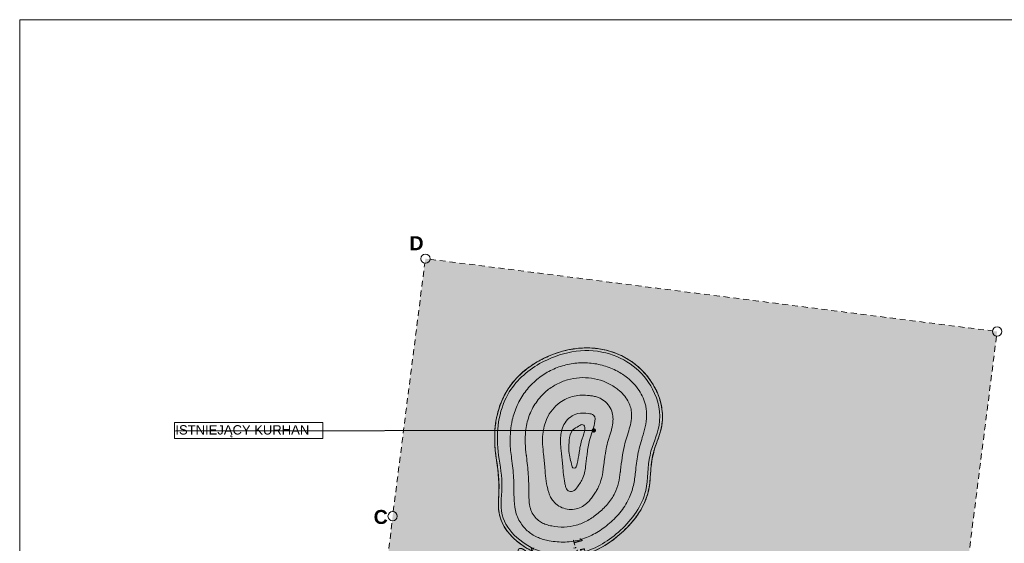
# Model space of a CAD drawing. Header units: millimetres. Extents: x 153785 to 363843, y 18282 to 166787.
# Tile 66 of 67: x 153785 to 259405, y 110572 to 166787. Entities that reach past the tile are written whole.
import ezdxf

# ---------------------------------------------------------------- set-up
doc = ezdxf.new("R2010")
doc.units = ezdxf.units.MM
doc.header["$MEASUREMENT"] = 0
doc.header["$XCLIPFRAME"] = 0
doc.linetypes.add('Przerywana długa', pattern=[1058.333302, 634.99999, -423.333311])
for name, color, linetype in [('2D - Ogólne', 7, 'Continuous'), ('_MDCP papierowa', 7, 'Continuous'), ('Wymiarowanie - Ogólne', 7, 'Continuous')]:
    doc.layers.add(name, color=color, linetype=linetype)
for name, color, linetype, lineweight in [('2D - Ogólne_Nr_pióra__1', 7, 'Continuous', 13), ('2D - Ogólne_Nr_pióra__20', 1, 'Continuous', 13), ('Opisy - Etykiety_Nr_pióra__1', 7, 'Continuous', 13), ('Opisy - Teksty_Nr_pióra__20', 1, 'Continuous', 13), ('Wymiarowanie - Ogólne_Nr_pióra__1', 7, 'Continuous', 13), ('Wymiarowanie - Ogólne_Nr_pióra__20', 1, 'Continuous', 13)]:
    doc.layers.add(name, color=color, linetype=linetype, lineweight=lineweight)
doc.layers.add('2D - Ogólne_Nr_pióra__82', color=7, linetype='Continuous', lineweight=13, true_color=0xaaaaaa)
doc.layers.add('2D - Ogólne_Nr_pióra__93', color=7, linetype='Continuous', lineweight=13, true_color=0xb5b54a)
doc.styles.add('STYL_AUTOMATYCZNY_1', font='arial.ttf')
doc.styles.add('STYL_AUTOMATYCZNY_4', font='arial.ttf')
doc.dimstyles.new('STYL_AUTOMATYCZNY__1', dxfattribs={"dimtxt": 1000, "dimasz": 475, "dimexe": 0.18, "dimexo": 0.0625, "dimgap": 0, "dimtad": 1, "dimlfac": 0.001, "dimzin": 0, "dimdsep": 46, "dimtxsty": 'STYL_AUTOMATYCZNY_1', "dimblk": 'ARROWHEAD_6', "dimblk1": 'ARROWHEAD_6', "dimblk2": 'ARROWHEAD_6', "dimcen": 0.09, "dimse1": 1, "dimse2": 1, "dimclrd": 7, "dimclre": 7, "dimclrt": 1, "dimazin": 0, "dimtfac": 1, "dimtdec": 4, "dimtmove": 2, "dimatfit": 3, "dimfxl": 1, "dimtolj": 1, "dimtzin": 0, "dimarcsym": 0})
doc.dimstyles.new('STYL_AUTOMATYCZNY__4', dxfattribs={"dimtxt": 0.18, "dimasz": 912, "dimexe": 0.18, "dimexo": 0.0625, "dimgap": 0, "dimtad": 0, "dimtih": 1, "dimtoh": 1, "dimdec": 4, "dimzin": 0, "dimdsep": 46, "dimcen": 0.09, "dimadec": 0, "dimazin": 0, "dimtfac": 1, "dimtdec": 4, "dimtmove": 0, "dimatfit": 3, "dimldrblk": 'ARROWHEAD_11', "dimfxl": 1, "dimtolj": 1, "dimtzin": 0, "dimarcsym": 0})
picture_1 = doc.add_image_def('image1.jpg', size_in_pixel=(1754, 2481))

# ---------------------------------------------------------------- blocks, each defined once
blk = doc.blocks.new('Polilinia_1_5', base_point=(197303, 141130))
at = {"layer": '2D - Ogólne_Nr_pióra__20', "color": 1, "linetype": 'Przerywana długa', "lineweight": 13, "flags": 128}
blk.add_lwpolyline([(197799, 141067), (258138, 133374)], dxfattribs=at)
at = {"layer": '2D - Ogólne_Nr_pióra__20', "color": 1, "linetype": 'Continuous', "lineweight": 13}
for centre in [(197303, 141130), (258634, 133310)]:
    blk.add_circle(centre, 500, dxfattribs=at)
blk = doc.blocks.new('Polilinia_3_5', base_point=(193791, 113485))
at = {"layer": '2D - Ogólne_Nr_pióra__20', "color": 1, "linetype": 'Przerywana długa', "lineweight": 13, "flags": 128}
blk.add_lwpolyline([(193854, 113981), (197240, 140634)], dxfattribs=at)
at = {"layer": '2D - Ogólne_Nr_pióra__20', "color": 1, "linetype": 'Continuous', "lineweight": 13}
for centre in [(197303, 141130), (193791, 113485)]:
    blk.add_circle(centre, 500, dxfattribs=at)
blk = doc.blocks.new('Polilinia_6_5', base_point=(258634, 133310))
at = {"layer": '2D - Ogólne_Nr_pióra__20', "color": 1, "linetype": 'Przerywana długa', "lineweight": 13, "flags": 128}
blk.add_lwpolyline([(258571, 132814), (248014, 49548)], dxfattribs=at)
at = {"layer": '2D - Ogólne_Nr_pióra__20', "color": 1, "linetype": 'Continuous', "lineweight": 13}
for centre in [(258634, 133310), (247951, 49052)]:
    blk.add_circle(centre, 500, dxfattribs=at)
blk = doc.blocks.new('Polilinia_8_5', base_point=(189311, 74815))
at = {"layer": '2D - Ogólne_Nr_pióra__20', "color": 1, "linetype": 'Przerywana długa', "lineweight": 13, "flags": 128}
blk.add_lwpolyline([(189369, 75312), (193734, 112988)], dxfattribs=at)
at = {"layer": '2D - Ogólne_Nr_pióra__20', "color": 1, "linetype": 'Continuous', "lineweight": 13}
for centre in [(193791, 113485), (189311, 74815)]:
    blk.add_circle(centre, 500, dxfattribs=at)
blk = doc.blocks.new('*D13')
at = {"layer": 'Wymiarowanie - Ogólne_Nr_pióra__1', "color": 7, "linetype": 'Continuous', "lineweight": 13}
for p, q in [((212691, 109230), (213597, 109469)), ((213450, 109171), (212839, 109528)), ((213049, 109712), (213144, 109350)), ((213144, 109350), (213526, 107899)), ((213072, 107780), (213979, 108018)), ((213220, 108077), (213831, 107721)), ((213526, 107899), (213621, 107536))]:
    blk.add_line(p, q, dxfattribs=at)
at = {"layer": 'Wymiarowanie - Ogólne_Nr_pióra__20', "color": 1, "lineweight": 13, "insert": (212921, 110984), "char_height": 1000, "attachment_point": 7, "rotation": 284.7359, "style": 'STYL_AUTOMATYCZNY_1'}
blk.add_mtext('\\A1;{\\pql;\\fArial|b0|i0|c238|p0;\\W1.000000;1,50}', dxfattribs=at)
blk = doc.blocks.new('ARROWHEAD_6')
at = {"color": 0, "linetype": 'Continuous', "lineweight": 0}
for p, q in [((0, 0), (-1, 0)), ((-0.5, -0.5), (0.5, 0.5))]:
    blk.add_line(p, q, dxfattribs=at)
blk = doc.blocks.new('*D14')
at = {"layer": 'Wymiarowanie - Ogólne_Nr_pióra__1', "color": 7, "linetype": 'Continuous', "lineweight": 13}
for p, q in [((208334, 109971), (209153, 109514)), ((208840, 109402), (208647, 110082)), ((208926, 110070), (208744, 109742)), ((208744, 109742), (206793, 106245)), ((206384, 106474), (207202, 106017)), ((206793, 106245), (206610, 105918)), ((206696, 106585), (206889, 105905))]:
    blk.add_line(p, q, dxfattribs=at)
at = {"layer": 'Wymiarowanie - Ogólne_Nr_pióra__20', "color": 1, "lineweight": 13, "insert": (207158, 107310), "char_height": 1000, "attachment_point": 7, "rotation": 60.84374, "style": 'STYL_AUTOMATYCZNY_1'}
blk.add_mtext('\\A1;{\\pql;\\fArial|b0|i0|c238|p0;\\W1.000000;4,00}', dxfattribs=at)
blk = doc.blocks.new('ARROWHEAD_11')
at = {"color": 0, "linetype": 'Continuous', "lineweight": 0}
blk.add_line((0, 0), (-1, 0), dxfattribs=at)
at = {"color": 0, "linetype": 'Continuous', "lineweight": 0, "const_width": 0.25, "flags": 128}
blk.add_lwpolyline([(-0.125, 0, 1), (0.125, 0, 1)], format="xyb", close=True, dxfattribs=at)

msp = doc.modelspace()

# ---------------------------------------------------------------- hatches: boundary and pattern name
at = {"layer": '2D - Ogólne_Nr_pióra__93', "linetype": 'Continuous', "lineweight": 0, "true_color": 0x5a5a25}
h = msp.add_hatch(color=59, dxfattribs=at)
h.paths.add_polyline_path([(213968.187, 108015.234, -0.0775174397), (223022.118, 109365.512, -0.1186575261), (231865.389, 107108.355, -0.1094717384), (237079.666, 102360.156, -0.094308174), (239506.489, 97034.158, -0.0800441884), (239965.398, 89253.288, -0.0234477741), (239025.424, 82664.491), (238788.425, 81546.816, 0.0014076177), (238193.431, 78685.822, 0.0061437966), (237444.757, 74750.806, 0.0104544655), (236842.531, 70807.54, 0.0024092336), (236762.146, 70152.326, 0.0131367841), (236464.793, 66876.913, 0.0109811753), (236378.433, 64739.956, 0.0099932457), (236384.135, 62925.372, 0.0026616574), (236398.003, 62467.781, 0.009422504), (236480.719, 60962.585, 0.0271020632), (236994.374, 56954.706, 0.0057100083), (237148.962, 56185.558, 0.0155626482), (237605.19, 54339.812, 0.0070584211), (237775.935, 53772.053, 0.0197435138), (238284.519, 52369.38, 0.011260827), (238543.999, 51779.928, 0.0128291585), (238860.663, 51146.632, 0.0698150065), (240515.616, 48845.265, 0.0514312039), (242006.148, 47605.135, 0.0810819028), (244774.349, 46336.929, 0.0332494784), (248682.19, 45553.835), (256673.905, 45908.114), (257038.48, 49303.325), (247950.958, 49052.303), (258634.135, 133310.457), (197302.698, 141130.044), (193791.092, 113485.031), (191113.374, 90371.784, -0.0169161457), (192238.443, 92327.446, -0.1364701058), (206102.021, 104961.02, -0.0515899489)])
h.paths.add_polyline_path([(221331.842, 116740.717, 0.0201395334), (221453.584, 118012.868), (221461.907, 118136.386), (221470.559, 118264.38, -0.0692771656), (222089.702, 121301.078), (222133.92, 121424.714), (222171.94, 121530.882, 0.055227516), (222697.85, 123482.547, 0.1572030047), (221889.733, 127337.848, 0.1556249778), (218369.183, 130702.872, 0.1376903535), (213724.7, 131507.152, 0.1071118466), (209365.668, 130087.702, 0.1263697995), (206074.356, 126969.95, 0.1232307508), (204755.247, 122546.698, 0.0524735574), (204946.46, 119452.824, -0.0545442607), (205165.65, 115586.923, 0.0268275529), (205142.438, 114492.523, 0.0670928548), (205344.274, 113285.458, 0.1012163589), (206332.226, 111580.978, 0.0972787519), (208550.465, 109849.952, 0.050623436), (209953.039, 109308.138, 0.1773772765), (215603.607, 109832.339, 0.0953793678), (219080.777, 112414.876, 0.0955268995), (220929.458, 115230.4, 0.0566366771)], flags=0)
at = {"layer": '2D - Ogólne_Nr_pióra__93', "linetype": 'Continuous', "lineweight": 0, "true_color": 0x878737}
msp.add_hatch(color=57, dxfattribs=at).paths.add_polyline_path([(208550.465, 109849.952, 0.050623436), (209953.039, 109308.138, 0.1773772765), (215603.607, 109832.339, 0.0953793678), (219080.777, 112414.876, 0.0955268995), (220929.458, 115230.4, 0.0566366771), (221331.842, 116740.717, 0.0201395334), (221453.584, 118012.868), (221461.907, 118136.386), (221470.559, 118264.38, -0.0692771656), (222089.702, 121301.078), (222133.92, 121424.714), (222171.94, 121530.882, 0.055227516), (222697.85, 123482.547, 0.1572030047), (221889.733, 127337.848, 0.1556249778), (218369.183, 130702.872, 0.1376903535), (213724.7, 131507.152, 0.1071118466), (209365.668, 130087.702, 0.1263697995), (206074.356, 126969.95, 0.1232307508), (204755.247, 122546.698, 0.0524735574), (204946.46, 119452.824, -0.0545442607), (205165.65, 115586.923, 0.0268275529), (205142.438, 114492.523, 0.0670928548), (205344.274, 113285.458, 0.1012163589), (206332.226, 111580.978, 0.0972787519)])
msp.add_hatch(color=57, dxfattribs=at).paths.add_polyline_path([(208550.465, 109849.952, 0.050623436), (209953.039, 109308.138, 0.1773772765), (215603.607, 109832.339, 0.0953793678), (219080.777, 112414.876, 0.0955268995), (220929.458, 115230.4, 0.0566366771), (221331.842, 116740.717, 0.0201395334), (221453.584, 118012.868), (221461.907, 118136.386), (221470.559, 118264.38, -0.0692771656), (222089.702, 121301.078), (222133.92, 121424.714), (222171.94, 121530.882, 0.055227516), (222697.85, 123482.547, 0.1572030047), (221889.733, 127337.848, 0.1556249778), (218369.183, 130702.872, 0.1376903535), (213724.7, 131507.152, 0.1071118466), (209365.668, 130087.702, 0.1263697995), (206074.356, 126969.95, 0.1232307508), (204755.247, 122546.698, 0.0524735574), (204946.46, 119452.824, -0.0545442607), (205165.65, 115586.923, 0.0268275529), (205142.438, 114492.523, 0.0670928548), (205344.274, 113285.458, 0.1012163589), (206332.226, 111580.978, 0.0972787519)])

# ---------------------------------------------------------------- linework, layer by layer
at = {"layer": '2D - Ogólne_Nr_pióra__1', "color": 7, "linetype": 'Continuous', "lineweight": 13}
for points, knots in [([(209953.039, 109308.138), (210556.005, 109143.492), (211176.167, 109047.808), (211800.981, 109027.623), (212425.948, 109007.432), (213050.478, 109062.278), (213663.265, 109187.238), (214360.638, 109329.447), (215035.671, 109561.486), (215678.178, 109867.449), (216319.73, 110172.957), (216921.445, 110554.742), (217490.007, 110980.931), (217787.54, 111203.959), (218072.061, 111443.564), (218347.366, 111693.466), (218622.624, 111943.324), (218886.607, 112205.428), (219139.581, 112477.79), (219401.764, 112760.068), (219649.399, 113055.644), (219878.863, 113365.096), (220108.419, 113674.671), (220319.145, 113997.819), (220506.3, 114334.721), (220687.92, 114661.662), (220845.614, 115001.21), (220975.801, 115351.781), (221106.012, 115702.416), (221206.263, 116063.355), (221278.578, 116430.284), (221334.246, 116712.745), (221368.952, 116998.723), (221397.169, 117285.232), (221425.37, 117571.574), (221442.997, 117858.828), (221462.553, 118145.886), (221482.878, 118444.223), (221501.318, 118742.732), (221532.112, 119040.166), (221562.93, 119337.827), (221603.946, 119634.458), (221667.154, 119926.923), (221721.847, 120179.992), (221793.854, 120428.848), (221873.213, 120675.313), (221952.522, 120921.624), (222041.13, 121164.801), (222128.129, 121408.503), (222200.995, 121612.613), (222275.223, 121816.26), (222344.007, 122021.783), (222412.81, 122227.361), (222479.494, 122433.763), (222533.647, 122643.677), (222596.977, 122889.165), (222650.571, 123137.335), (222685.469, 123388.489), (222720.391, 123639.815), (222741.139, 123892.904), (222739.336, 124146.706), (222735.48, 124689.359), (222662.558, 125229.765), (222523.025, 125754.501), (222383.562, 126278.969), (222184.946, 126785.257), (221929.449, 127264.29), (221663.782, 127762.391), (221347.453, 128231.695), (220983.565, 128663.301), (220619.708, 129094.87), (220211.332, 129486.764), (219765.633, 129833.16), (219319.874, 130179.601), (218838.613, 130477.678), (218329.683, 130721.968), (217820.895, 130966.19), (217287.05, 131153.8), (216739.421, 131290.294), (216221.65, 131419.346), (215693.074, 131499.805), (215160.512, 131532.854), (214628.075, 131565.896), (214093.843, 131549.439), (213563.639, 131490.6), (213034.222, 131431.849), (212510.721, 131328.838), (211997.414, 131186.559), (211484.318, 131044.339), (210983.349, 130861.978), (210494.806, 130650.204), (210025.879, 130446.934), (209568.832, 130216.691), (209133.033, 129949.775), (208697.186, 129682.829), (208283.527, 129381.324), (207891.585, 129053.208), (207499.412, 128724.899), (207128.462, 128371.428), (206798.492, 127980.746), (206440.384, 127556.749), (206131.622, 127093.868), (205864.706, 126607.155), (205597.827, 126120.509), (205375.284, 125610.972), (205205.543, 125082.618), (205035.898, 124554.564), (204922.263, 124010.584), (204844.467, 123461.404), (204780.569, 123010.333), (204747.759, 122555.685), (204737.992, 122100.263), (204728.228, 121644.968), (204747.372, 121189.628), (204783.898, 120735.736), (204805.548, 120466.698), (204838.58, 120198.792), (204875.287, 119931.408), (204911.987, 119664.081), (204956.195, 119397.837), (204995.351, 119130.858), (205074.631, 118590.288), (205145.377, 118048.419), (205179.357, 117503.188), (205213.348, 116957.764), (205209.692, 116410.93), (205182.323, 115865.152), (205172.658, 115672.435), (205157.144, 115480.036), (205147.929, 115287.297), (205138.712, 115094.503), (205132.277, 114901.533), (205135.974, 114708.542), (205139.795, 114509.099), (205148.518, 114309.634), (205170.774, 114111.383), (205193.049, 113912.967), (205225.072, 113715.668), (205275.432, 113522.437), (205361.651, 113191.614), (205485.798, 112871.449), (205646.138, 112569.312), (205806.372, 112267.373), (205997.772, 111983.564), (206215.162, 111719.557), (206534.57, 111331.653), (206893.751, 110978.045), (207286.988, 110665.06), (207680.133, 110352.147), (208102.15, 110077.05), (208550.465, 109849.952), (208998.73, 109622.879), (209468.226, 109440.52), (209953.039, 109308.138)], [0, 0, 0, 0, 1, 1, 1, 2, 2, 2, 3, 3, 3, 4, 4, 4, 5, 5, 5, 6, 6, 6, 7, 7, 7, 8, 8, 8, 9, 9, 9, 10, 10, 10, 11, 11, 11, 12, 12, 12, 13, 13, 13, 14, 14, 14, 15, 15, 15, 16, 16, 16, 17, 17, 17, 18, 18, 18, 19, 19, 19, 20, 20, 20, 21, 21, 21, 22, 22, 22, 23, 23, 23, 24, 24, 24, 25, 25, 25, 26, 26, 26, 27, 27, 27, 28, 28, 28, 29, 29, 29, 30, 30, 30, 31, 31, 31, 32, 32, 32, 33, 33, 33, 34, 34, 34, 35, 35, 35, 36, 36, 36, 37, 37, 37, 38, 38, 38, 39, 39, 39, 40, 40, 40, 41, 41, 41, 42, 42, 42, 43, 43, 43, 44, 44, 44, 45, 45, 45, 46, 46, 46, 47, 47, 47, 48, 48, 48, 49, 49, 49, 50, 50, 50, 51, 51, 51, 51]), ([(210029.287, 109586.234), (211359.245, 109212.963), (212767.92, 109229.337), (214102.845, 109586.234), (215662.414, 110003.191), (217044.21, 110884.139), (218232.46, 111980.96), (219497.631, 113148.784), (220551.668, 114562.503), (220941.857, 116232.092), (221234.353, 117483.657), (221114.11, 118797.557), (221399.287, 120051.234), (221644.894, 121130.953), (222170.488, 122128.37), (222367.887, 123217.059), (222610.461, 124554.891), (222304.563, 125920.512), (221675.292, 127128.067), (220654.789, 129086.389), (218811.965, 130472.275), (216670.933, 131010.185), (214264.995, 131614.649), (211726.594, 131088.861), (209562.61, 129859.371), (208158.652, 129061.698), (206942.565, 127964.531), (206155.165, 126557.649), (205124.061, 124715.329), (204874.112, 122549.331), (205101.839, 120442.756), (205225.121, 119302.335), (205496.492, 118178.658), (205515.683, 117032.62), (205534.916, 115883.997), (205277.424, 114727.268), (205549.287, 113616.234), (205780.754, 112670.29), (206375.126, 111868.56), (207097.887, 111210.784), (207935.698, 110448.303), (208939.07, 109892.219), (210029.287, 109586.234)], [0, 0, 0, 0, 1, 1, 1, 2, 2, 2, 3, 3, 3, 4, 4, 4, 5, 5, 5, 6, 6, 6, 7, 7, 7, 8, 8, 8, 9, 9, 9, 10, 10, 10, 11, 11, 11, 12, 12, 12, 13, 13, 13, 14, 14, 14, 14]), ([(210572.173, 110850.31), (211138.081, 110743.398), (211714.263, 110692.953), (212289.948, 110711.569), (212866.691, 110730.22), (213439.065, 110816.839), (213991.82, 110982.924), (214523.201, 111142.586), (215032.526, 111366.763), (215516.005, 111639.219), (215998.796, 111911.288), (216453.944, 112229.241), (216883.021, 112580.033), (217349.231, 112961.183), (217782.044, 113381.734), (218164.375, 113846.802), (218547.282, 114312.571), (218872.941, 114822.319), (219132.832, 115366.231), (219346.096, 115812.56), (219505.59, 116281.947), (219615.977, 116763.975), (219726.09, 117244.803), (219778.879, 117736.402), (219835.101, 118226.541), (219907.3, 118855.972), (219973.702, 119486.48), (220095.324, 120108.141), (220216.975, 120729.948), (220390.065, 121340.02), (220575.774, 121945.885), (220691.217, 122322.509), (220810.575, 122698.208), (220895.009, 123082.873), (220979.611, 123468.304), (221031.013, 123860.644), (221038.155, 124255.12), (221041.432, 124436.117), (221034.576, 124617.119), (221017.432, 124797.329), (221000.288, 124977.537), (220973.231, 125156.706), (220935.015, 125333.638), (220871.669, 125626.916), (220779.055, 125913.282), (220659.901, 126188.705), (220540.764, 126464.087), (220395.642, 126727.191), (220229.458, 126977.088), (220056.986, 127236.439), (219863.396, 127480.903), (219651.907, 127709.527), (219440.502, 127938.062), (219211.932, 128150.241), (218968.852, 128344.718), (218801.211, 128478.84), (218627.43, 128605.209), (218448.065, 128723.221), (218268.68, 128841.246), (218084.531, 128951.884), (217894.617, 129052.127), (217432.381, 129296.113), (216946.93, 129494.513), (216445.131, 129641.301), (215943.162, 129788.139), (215428.586, 129886.757), (214907.158, 129929.012), (214385.994, 129971.246), (213862.021, 129964.578), (213342.71, 129903.658), (212823.399, 129842.739), (212311.478, 129729.888), (211814.868, 129566.262), (211318.282, 129402.645), (210839.272, 129189.717), (210385.234, 128930.428), (209931.163, 128671.12), (209504.071, 128367.16), (209111.452, 128021.792), (208696.927, 127657.155), (208323.193, 127248.838), (207993.337, 126806.108), (207663.376, 126363.238), (207382.202, 125886.457), (207153.705, 125383.754), (206925.324, 124881.305), (206754.38, 124355.018), (206629.571, 123817.436), (206538.58, 123425.514), (206479.28, 123027.256), (206441.046, 122626.773), (206402.826, 122226.444), (206391.024, 121824.099), (206397.759, 121422.055), (206402.663, 121129.328), (206423.068, 120837.178), (206450.898, 120545.754), (206478.718, 120254.432), (206517.461, 119964.276), (206553.888, 119673.904), (206640.201, 118985.865), (206727.783, 118297.772), (206767.227, 117605.567), (206806.663, 116913.526), (206794.585, 116219.737), (206812.07, 115526.739), (206824.264, 115043.488), (206847.268, 114558.756), (206958.539, 114088.689), (207070.338, 113616.396), (207264.892, 113168.268), (207527.188, 112759.749), (207753.341, 112407.521), (208033.134, 112094.71), (208354.601, 111827.009), (208675.621, 111559.681), (209036.091, 111342.917), (209420.601, 111180.279), (209604.896, 111102.326), (209795.25, 111039.799), (209987.909, 110985.706), (210180.467, 110931.642), (210375.645, 110887.438), (210572.173, 110850.31)], [0, 0, 0, 0, 1, 1, 1, 2, 2, 2, 3, 3, 3, 4, 4, 4, 5, 5, 5, 6, 6, 6, 7, 7, 7, 8, 8, 8, 9, 9, 9, 10, 10, 10, 11, 11, 11, 12, 12, 12, 13, 13, 13, 14, 14, 14, 15, 15, 15, 16, 16, 16, 17, 17, 17, 18, 18, 18, 19, 19, 19, 20, 20, 20, 21, 21, 21, 22, 22, 22, 23, 23, 23, 24, 24, 24, 25, 25, 25, 26, 26, 26, 27, 27, 27, 28, 28, 28, 29, 29, 29, 30, 30, 30, 31, 31, 31, 32, 32, 32, 33, 33, 33, 34, 34, 34, 35, 35, 35, 36, 36, 36, 37, 37, 37, 38, 38, 38, 39, 39, 39, 40, 40, 40, 41, 41, 41, 41]), ([(210873.239, 112432.35), (211306.302, 112354.303), (211745.853, 112311.104), (212185.833, 112321.062), (212626.815, 112331.042), (213065.16, 112391.036), (213488.981, 112513.654), (213918.307, 112637.865), (214329.3, 112817.077), (214718.959, 113036.225), (215107.907, 113254.975), (215474.236, 113511.197), (215820.996, 113792.162), (216188.913, 114090.27), (216532.868, 114416.918), (216840.784, 114776.536), (217149.324, 115136.882), (217417.041, 115530.415), (217628.578, 115954.815), (217802.731, 116304.212), (217929.525, 116674.335), (218022.633, 117053.382), (218115.506, 117431.471), (218168.634, 117817.932), (218215.455, 118204.446), (218219.914, 118241.256), (218223.684, 118278.142), (218227.8, 118314.992), (218231.915, 118351.841), (218235.784, 118388.716), (218240.189, 118425.532), (218293.176, 118868.365), (218341.913, 119311.731), (218407.362, 119752.881), (218472.842, 120194.245), (218553.448, 120633.254), (218657.17, 121067.186), (218729.976, 121371.78), (218817.607, 121672.505), (218907.093, 121972.621), (218996.557, 122272.667), (219091.795, 122570.993), (219178.413, 122871.875), (219261.185, 123159.391), (219338.957, 123448.634), (219383.756, 123744.373), (219428.677, 124040.91), (219443.406, 124341.665), (219415.038, 124640.163), (219394.763, 124853.495), (219351.931, 125064), (219286.705, 125268.118), (219221.515, 125472.123), (219133.815, 125668.052), (219030.161, 125855.469), (218897.17, 126095.93), (218735.369, 126318.853), (218554.224, 126525.439), (218373.298, 126731.776), (218172.928, 126920.396), (217958.166, 127091.203), (217894.253, 127142.036), (217829.307, 127191.573), (217763.218, 127239.546), (217697.125, 127287.521), (217630.186, 127334.328), (217561.755, 127378.912), (217197.228, 127616.407), (216806.997, 127813.134), (216399.527, 127966.216), (215991.864, 128119.371), (215570.497, 128232.082), (215139.241, 128293.902), (214708.343, 128355.67), (214272.495, 128375.754), (213838.137, 128347.085), (213403.78, 128318.415), (212973.527, 128244.113), (212555.311, 128123.35), (212137.193, 128002.615), (211732.515, 127838.729), (211349.028, 127632.859), (210965.436, 127426.933), (210604.197, 127181.809), (210274.077, 126897.89), (209855.448, 126537.851), (209486.655, 126123.76), (209172.545, 125669.509), (208858.27, 125215.021), (208603.433, 124722.826), (208416.927, 124202.766), (208230.624, 123683.273), (208117.719, 123141.173), (208056.206, 122592.743), (208008.935, 122171.291), (208002.007, 121746.857), (208017.526, 121323.12), (208033.027, 120899.859), (208078.312, 120478.331), (208127.859, 120057.709), (208130.75, 120033.171), (208134.054, 120008.686), (208137.145, 119984.172), (208140.235, 119959.659), (208143.492, 119935.168), (208146.367, 119910.628), (208221.782, 119266.88), (208290.173, 118622.357), (208337.176, 117975.919), (208384.186, 117329.371), (208410.425, 116681.575), (208414.703, 116033.369), (208415.776, 115870.78), (208413.991, 115708.176), (208415.64, 115545.591), (208417.289, 115382.961), (208419.832, 115220.252), (208432.372, 115058.099), (208442.061, 114932.81), (208454.827, 114807.67), (208476.383, 114683.861), (208497.954, 114559.974), (208526.172, 114437.332), (208563.904, 114317.35), (208635.899, 114088.414), (208733.356, 113868.013), (208861.102, 113664.826), (208988.977, 113461.436), (209144.797, 113277.398), (209323.672, 113116.974), (209457.667, 112996.8), (209604.961, 112892.912), (209761.522, 112804.237), (209917.899, 112715.666), (210083.276, 112643.831), (210253.551, 112586.467), (210354.502, 112552.459), (210457.236, 112523.958), (210560.725, 112498.671), (210664.198, 112473.388), (210768.405, 112451.243), (210873.239, 112432.35)], [0, 0, 0, 0, 1, 1, 1, 2, 2, 2, 3, 3, 3, 4, 4, 4, 5, 5, 5, 6, 6, 6, 7, 7, 7, 8, 8, 8, 9, 9, 9, 10, 10, 10, 11, 11, 11, 12, 12, 12, 13, 13, 13, 14, 14, 14, 15, 15, 15, 16, 16, 16, 17, 17, 17, 18, 18, 18, 19, 19, 19, 20, 20, 20, 21, 21, 21, 22, 22, 22, 23, 23, 23, 24, 24, 24, 25, 25, 25, 26, 26, 26, 27, 27, 27, 28, 28, 28, 29, 29, 29, 30, 30, 30, 31, 31, 31, 32, 32, 32, 33, 33, 33, 34, 34, 34, 35, 35, 35, 36, 36, 36, 37, 37, 37, 38, 38, 38, 39, 39, 39, 40, 40, 40, 41, 41, 41, 42, 42, 42, 43, 43, 43, 44, 44, 44, 45, 45, 45, 46, 46, 46, 47, 47, 47, 47]), ([(213851.617, 114390.931), (214063.514, 114475.817), (214261.331, 114590.97), (214443.49, 114728.347), (214625.286, 114865.451), (214787.283, 115026.73), (214935.969, 115199.121), (214996.715, 115269.553), (215053.558, 115343.201), (215109.382, 115417.587), (215165.192, 115491.953), (215219.132, 115567.709), (215272.447, 115643.881), (215365.406, 115776.691), (215455.816, 115911.339), (215542.037, 116048.627), (215628.301, 116185.984), (215711.274, 116325.399), (215784.972, 116469.91), (215972.158, 116836.956), (216119.286, 117223.194), (216221.242, 117622.506), (216322.994, 118021.017), (216380, 118428.809), (216427.655, 118837.497), (216445.681, 118992.092), (216461.431, 119146.949), (216479.977, 119301.482), (216498.524, 119456.022), (216518.544, 119610.373), (216540.509, 119764.468), (216546.728, 119808.095), (216552.72, 119851.752), (216558.758, 119895.403), (216564.796, 119939.055), (216570.589, 119982.74), (216576.791, 120026.368), (216620.487, 120333.73), (216670.87, 120640.174), (216737.82, 120943.305), (216804.781, 121246.491), (216888.506, 121545.611), (216982.466, 121841.554), (217029.522, 121989.765), (217080.334, 122136.771), (217126.835, 122285.157), (217173.343, 122433.563), (217217.358, 122582.756), (217256.444, 122733.294), (217290.975, 122866.287), (217324.498, 122999.606), (217351.315, 123134.371), (217378.146, 123269.201), (217400.758, 123404.899), (217413.526, 123541.793), (217435.354, 123775.818), (217438.315, 124011.831), (217407.782, 124244.918), (217377.177, 124478.545), (217316.402, 124707.014), (217222.493, 124923.214), (217114.37, 125172.137), (216966.393, 125401.129), (216782.593, 125600.669), (216598.979, 125800.006), (216381.45, 125964.57), (216144.545, 126096), (216021.493, 126164.268), (215891.689, 126218.824), (215758.707, 126264.664), (215625.872, 126310.452), (215489.371, 126344.98), (215351.522, 126371.993), (215276.366, 126386.721), (215200.595, 126398.104), (215124.68, 126408.232), (215048.775, 126418.359), (214972.662, 126426.854), (214896.445, 126434.293), (214624.552, 126460.827), (214351.467, 126477.805), (214078.374, 126471.162), (213804.821, 126464.508), (213532.007, 126436.519), (213264.911, 126376.939), (212990.119, 126315.642), (212721.983, 126227.084), (212465.762, 126110.224), (212209.566, 125993.376), (211965.834, 125851.22), (211738.404, 125685.106), (211435.712, 125464.021), (211161.853, 125205.97), (210924.953, 124915.498), (210688.055, 124625.028), (210490.673, 124304.689), (210334.742, 123963.842), (210213.928, 123699.756), (210120.578, 123424.201), (210049.384, 123142.661), (209978.239, 122861.311), (209931.941, 122574.389), (209904.073, 122285.543), (209869.292, 121925.05), (209867.26, 121562.304), (209884.698, 121200.543), (209902.119, 120839.159), (209942.54, 120479.413), (209982.063, 120119.746), (210008.33, 119880.716), (210035.041, 119641.732), (210059.216, 119402.481), (210083.391, 119163.224), (210106.023, 118923.81), (210125.09, 118684.092), (210155.496, 118301.806), (210182.328, 117919.284), (210226.751, 117538.42), (210271.213, 117157.23), (210333.415, 116777.969), (210426.209, 116405.673), (210442.23, 116341.393), (210459.394, 116277.405), (210477.65, 116213.724), (210495.906, 116150.042), (210515.005, 116086.593), (210535.986, 116023.757), (210592.288, 115855.142), (210658.649, 115689.656), (210741.033, 115532.095), (210823.573, 115374.234), (210919.457, 115223.657), (211034.29, 115087.375), (211201.385, 114889.068), (211396.488, 114715.712), (211616.449, 114578.153), (211836.495, 114440.541), (212076.381, 114338.111), (212328.502, 114276.164), (212580.541, 114214.237), (212840.508, 114191.879), (213099.248, 114211.605), (213357.857, 114231.32), (213610.876, 114294.491), (213851.617, 114390.931)], [0, 0, 0, 0, 1, 1, 1, 2, 2, 2, 3, 3, 3, 4, 4, 4, 5, 5, 5, 6, 6, 6, 7, 7, 7, 8, 8, 8, 9, 9, 9, 10, 10, 10, 11, 11, 11, 12, 12, 12, 13, 13, 13, 14, 14, 14, 15, 15, 15, 16, 16, 16, 17, 17, 17, 18, 18, 18, 19, 19, 19, 20, 20, 20, 21, 21, 21, 22, 22, 22, 23, 23, 23, 24, 24, 24, 25, 25, 25, 26, 26, 26, 27, 27, 27, 28, 28, 28, 29, 29, 29, 30, 30, 30, 31, 31, 31, 32, 32, 32, 33, 33, 33, 34, 34, 34, 35, 35, 35, 36, 36, 36, 37, 37, 37, 38, 38, 38, 39, 39, 39, 40, 40, 40, 41, 41, 41, 42, 42, 42, 43, 43, 43, 44, 44, 44, 45, 45, 45, 46, 46, 46, 47, 47, 47, 48, 48, 48, 48]), ([(213113.392, 116166.027), (213330.816, 116248.276), (213477.518, 116442.21), (213615.353, 116632.035), (213727.331, 116786.251), (213836.221, 116942.748), (213935.477, 117105.432), (214034.81, 117268.241), (214125.837, 117436.146), (214201.685, 117611.117), (214297.776, 117832.788), (214369.798, 118064.107), (214417.245, 118301.04), (214464.578, 118537.407), (214488.817, 118777.548), (214513.534, 119017.412), (214534.048, 119216.477), (214555.772, 119415.418), (214580.397, 119614.014), (214605.021, 119812.608), (214634.152, 120010.608), (214661.36, 120208.866), (214727.35, 120689.726), (214790.418, 121171.376), (214910.672, 121641.303), (215065.625, 122246.826), (215314.508, 122825.183), (215448.949, 123435.292), (215519.265, 123754.394), (215572.941, 124113.869), (215339.067, 124328.39), (215200.698, 124455.311), (215008.683, 124487.088), (214819.847, 124508.497), (214433.138, 124552.34), (214039.986, 124581.363), (213661.182, 124495.518), (213375.83, 124430.851), (213108.911, 124304.449), (212871.879, 124132.313), (212641.17, 123964.769), (212438.893, 123760.709), (212280.959, 123523.301), (212123.364, 123286.401), (212009.748, 123023.379), (211933.935, 122748.925), (211874.384, 122533.339), (211836.67, 122312.451), (211816.325, 122089.65), (211796.008, 121867.155), (211790.143, 121643.588), (211797.014, 121420.245), (211802.812, 121231.767), (211816.337, 121043.639), (211834.887, 120855.972), (211853.431, 120668.368), (211875.601, 120481.153), (211897.208, 120293.874), (211924.277, 120059.25), (211949.411, 119824.407), (211972.942, 119589.403), (211996.474, 119354.397), (212018.152, 119119.207), (212037.636, 118883.832), (212063.24, 118574.524), (212088.255, 118265.206), (212119.707, 117956.453), (212151.182, 117647.48), (212190.815, 117339.207), (212253.592, 117035.127), (212277.688, 116918.413), (212307.607, 116803.062), (212341.989, 116688.972), (212395.799, 116510.42), (212463.649, 116328.876), (212612.442, 116219.753), (212756.439, 116114.149), (212945.631, 116102.565), (213113.392, 116166.027)], [0, 0, 0, 0, 1, 1, 1, 2, 2, 2, 3, 3, 3, 4, 4, 4, 5, 5, 5, 6, 6, 6, 7, 7, 7, 8, 8, 8, 9, 9, 9, 10, 10, 10, 11, 11, 11, 12, 12, 12, 13, 13, 13, 14, 14, 14, 15, 15, 15, 16, 16, 16, 17, 17, 17, 18, 18, 18, 19, 19, 19, 20, 20, 20, 21, 21, 21, 22, 22, 22, 23, 23, 23, 24, 24, 24, 25, 25, 25, 26, 26, 26, 26]), ([(213600.709, 119133.195), (213683.178, 119522.612), (213737.776, 119917.095), (213796.495, 120310.879), (213871.522, 120814.026), (213959.561, 121316.393), (214121.23, 121798.373), (214240.609, 122154.274), (214403.828, 122502.284), (214403.822, 122875.838), (214403.819, 123054.394), (214366.393, 123247.109), (214205.032, 123306.818), (214046.823, 123365.361), (213892.4, 123251.558), (213744.119, 123160.163), (213517.464, 123020.463), (213270.669, 122907.778), (213094.65, 122709.725), (212838.099, 122421.061), (212784.938, 122018.117), (212738.489, 121630.768), (212698.832, 121300.063), (212668.733, 120968), (212686.112, 120635.614), (212713.757, 120106.899), (212851.638, 119591.618), (212968.946, 119074.793), (213013.639, 118877.885), (213063.379, 118661.994), (213251.779, 118634.83), (213477.471, 118602.288), (213549.277, 118890.341), (213600.709, 119133.195)], [0, 0, 0, 0, 1, 1, 1, 2, 2, 2, 3, 3, 3, 4, 4, 4, 5, 5, 5, 6, 6, 6, 7, 7, 7, 8, 8, 8, 9, 9, 9, 10, 10, 10, 11, 11, 11, 11])]:
    msp.add_open_spline(points, degree=3, knots=knots, dxfattribs=at)
at = {"layer": '2D - Ogólne_Nr_pióra__82', "color": 253, "linetype": 'Continuous', "lineweight": 13, "true_color": 0xaaaaaa, "flags": 128}
msp.add_lwpolyline([(208550.465, 109849.952, 0.050623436), (209953.039, 109308.138, 0.1773772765), (215603.607, 109832.339, 0.0953793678), (219080.777, 112414.876, 0.0955268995), (220929.458, 115230.4, 0.0566366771), (221331.842, 116740.717, 0.0201395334), (221453.584, 118012.868), (221461.907, 118136.386), (221470.559, 118264.38, -0.0692771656), (222089.702, 121301.078), (222133.92, 121424.714), (222171.94, 121530.882, 0.055227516), (222697.85, 123482.547, 0.1572030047), (221889.733, 127337.848, 0.1556249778), (218369.183, 130702.872, 0.1376903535), (213724.7, 131507.152, 0.1071118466), (209365.668, 130087.702, 0.1263697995), (206074.356, 126969.95, 0.1232307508), (204755.247, 122546.698, 0.0524735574), (204946.46, 119452.824, -0.0545442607), (205165.65, 115586.923, 0.0268275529), (205142.438, 114492.523, 0.0670928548), (205344.274, 113285.458, 0.1012163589), (206332.226, 111580.978, 0.0972787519)], format="xyb", close=True, dxfattribs=at)
msp.add_lwpolyline([(208550.465, 109849.952, 0.050623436), (209953.039, 109308.138, 0.1773772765), (215603.607, 109832.339, 0.0953793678), (219080.777, 112414.876, 0.0955268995), (220929.458, 115230.4, 0.0566366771), (221331.842, 116740.717, 0.0201395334), (221453.584, 118012.868), (221461.907, 118136.386), (221470.559, 118264.38, -0.0692771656), (222089.702, 121301.078), (222133.92, 121424.714), (222171.94, 121530.882, 0.055227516), (222697.85, 123482.547, 0.1572030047), (221889.733, 127337.848, 0.1556249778), (218369.183, 130702.872, 0.1376903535), (213724.7, 131507.152, 0.1071118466), (209365.668, 130087.702, 0.1263697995), (206074.356, 126969.95, 0.1232307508), (204755.247, 122546.698, 0.0524735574), (204946.46, 119452.824, -0.0545442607), (205165.65, 115586.923, 0.0268275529), (205142.438, 114492.523, 0.0670928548), (205344.274, 113285.458, 0.1012163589), (206332.226, 111580.978, 0.0972787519)], format="xyb", close=True, dxfattribs=at)

# ---------------------------------------------------------------- block references
at = {"layer": '2D - Ogólne', "color": 1, "linetype": 'Przerywana długa', "lineweight": 13}
for name, p in [('Polilinia_3_5', (193791.092, 113485.031)), ('Polilinia_1_5', (197302.698, 141130.044)), ('Polilinia_6_5', (258634.135, 133310.457)), ('Polilinia_8_5', (189311.092, 74815.031))]:
    msp.add_blockref(name, p, dxfattribs=at)

# ---------------------------------------------------------------- texts
at = {"layer": 'Opisy - Teksty_Nr_pióra__20', "color": 1, "linetype": 'Continuous', "lineweight": 13, "char_height": 1500, "attachment_point": 2, "style": 'STYL_AUTOMATYCZNY_4'}
for s, insert in [('\\A1;{\\pqc;\\fArial|b1|i0|c238|p0;\\W1.000000;D}', (196349.763, 143539.163)), ('\\A1;{\\pqc;\\fArial|b1|i0|c238|p0;\\W1.000000;C}', (192511.518, 114152.491))]:
    msp.add_mtext(s, dxfattribs=dict(at, insert=insert))

# ---------------------------------------------------------------- dimensions: what is measured, and where the dimension line sits
at = {"layer": 'Wymiarowanie - Ogólne', "color": 7, "linetype": 'Continuous', "lineweight": 13}
dim = msp.add_linear_dim(base=(206792.864, 106245.219), p1=(208550.465, 109849.952), p2=(206908.627, 106180.638), angle=240.84374177, text='<MeasuredValue>', dimstyle='STYL_AUTOMATYCZNY__1', dxfattribs=at)
dim.commit()
dim.dimension.update_dxf_attribs({"geometry": '*D14', "text_midpoint": (209519.149, 112568.89), "dimtype": 160, "text_rotation": 60.84374177})
dim = msp.add_linear_dim(base=(213525.731, 107898.861), p1=(213586.623, 109465.965), p2=(213968.187, 108015.234), angle=284.7358958, dimstyle='STYL_AUTOMATYCZNY__1', dxfattribs=at)
dim.commit()
dim.dimension.update_dxf_attribs({"geometry": '*D13', "text_midpoint": (213733.951, 109859.157), "dimtype": 160, "text_rotation": 284.7358958})

# ---------------------------------------------------------------- pictures from other files: only their frames are drawn
at = {"layer": '_MDCP papierowa', "linetype": 'Continuous', "lineweight": 0}
image = msp.add_image(picture_1, insert=(363843.459, 18281.634), size_in_units=(148505.333, 210058), rotation=90, dxfattribs=at)
image.set_boundary_path([(-0.5, -0.5), (1753.5, 2480.5)])

# ---------------------------------------------------------------- next in the draw order: wipeouts: each hides what was drawn before it
at = {"color": 7, "linetype": 'Continuous', "lineweight": 13, "ltscale": 1075582.173401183}
msp.add_wipeout([(170406.323, 121826.599), (186298.398, 121826.599), (186298.398, 123558.029), (170406.323, 123558.029)], dxfattribs=at).dxf.layer = 'Opisy - Etykiety_Nr_pióra__1'

# ---------------------------------------------------------------- next in the draw order: linework, layer by layer
at = {"layer": 'Opisy - Etykiety_Nr_pióra__1', "color": 7, "linetype": 'Continuous', "lineweight": 13, "flags": 128}
msp.add_lwpolyline([(170406.323, 121826.599), (186298.398, 121826.599), (186298.398, 123558.029), (170406.323, 123558.029), (170406.323, 121826.599)], close=True, dxfattribs=at)

# ---------------------------------------------------------------- next in the draw order: texts
at = {"layer": 'Opisy - Etykiety_Nr_pióra__1', "color": 7, "linetype": 'Continuous', "lineweight": 13, "insert": (170486.323, 122605.484), "char_height": 1000, "attachment_point": 4, "style": 'STYL_AUTOMATYCZNY_1'}
msp.add_mtext('\\A1;{\\pql;\\fArial|b0|i0|c238|p0;\\W1.000000;ISTNIEJĄCY KURHAN}', dxfattribs=at)

# ---------------------------------------------------------------- next in the draw order: leaders
at = {"layer": 'Opisy - Etykiety_Nr_pióra__1', "color": 7, "linetype": 'Continuous', "lineweight": 13, "annotation_type": 0, "has_hookline": 1, "hookline_direction": 1, "text_width": 14104}
msp.add_leader([(215376.621, 122692.314), (170486.323, 122605.484)], dimstyle='STYL_AUTOMATYCZNY__4', dxfattribs=at)

doc.saveas('drawing.dxf')
